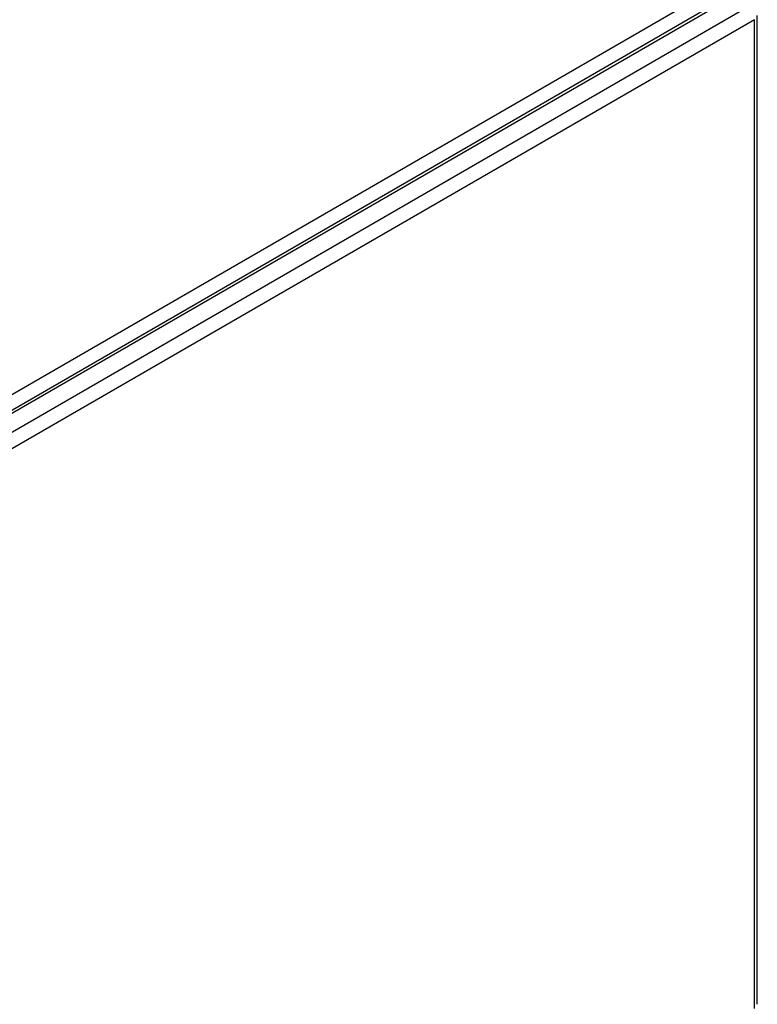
# Model space of a CAD drawing. Header units: millimetres. Extents: x 0 to 287, y 0 to 200.
# Tile 43 of 45: x 268 to 277, y 123 to 134. Entities that reach past the tile are written whole.
import ezdxf

# ---------------------------------------------------------------- set-up
doc = ezdxf.new("R2010")
doc.units = ezdxf.units.MM
doc.layers.add('134.126_BW4_CTM-', color=7, linetype='Continuous')
doc.layers.add('Standard', color=7, linetype='Continuous')

# ---------------------------------------------------------------- blocks, each defined once
blk = doc.blocks.new('SE')
at = {"layer": '134.126_BW4_CTM-', "color": 7, "linetype": 'Continuous'}
for p, q in [((243.249, 115.643), (275.917, 134.504)), ((276.173, 134.465), (243.384, 115.535)), ((276.227, 134.46), (243.438, 115.529)), ((243.631, 115.418), (276.688, 134.504)), ((276.815, 122.685), (276.815, 134.41)), ((276.78, 134.361), (243.715, 115.271)), ((276.78, 122.636), (276.78, 134.361))]:
    blk.add_line(p, q, dxfattribs=at)

msp = doc.modelspace()

# ---------------------------------------------------------------- block references
at = {"layer": 'Standard'}
msp.add_blockref('SE', (0, 0), dxfattribs=at)

doc.saveas('drawing.dxf')
